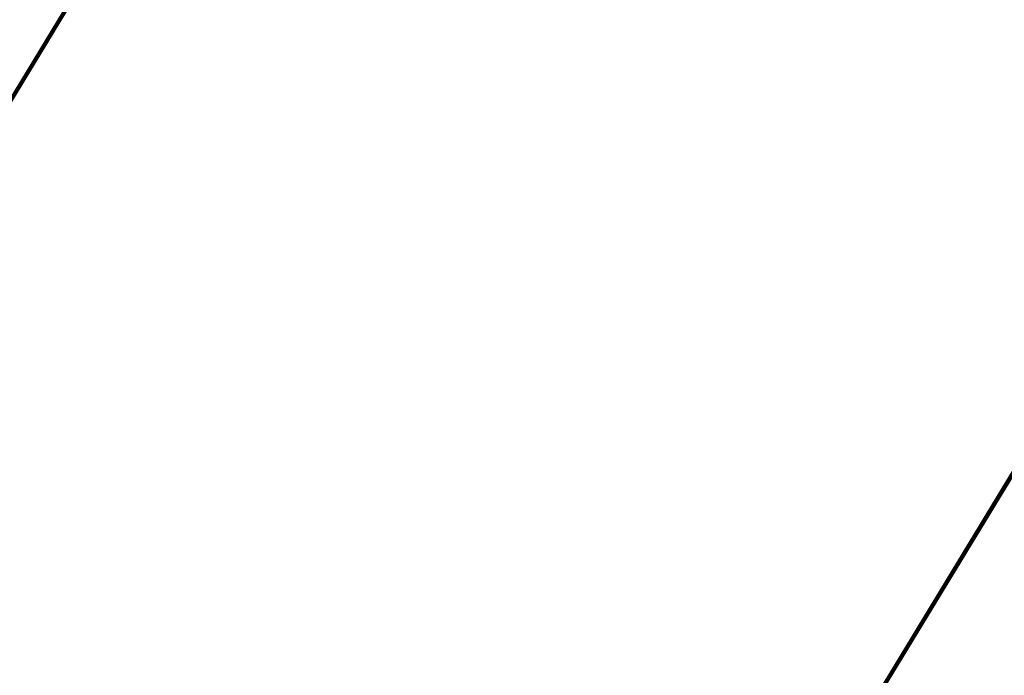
# Model space of a CAD drawing. Header units: metres. Extents: x 97286.9 to 97352.8, y 1513355.9 to 1513441.5.
# Tile 189 of 212: x 97343.7293 to 97343.832, y 1513395.7469 to 1513395.8153. Entities that reach past the tile are written whole.
import ezdxf

# ---------------------------------------------------------------- set-up
doc = ezdxf.new("R2010")
doc.units = ezdxf.units.M
doc.header["$LTSCALE"] = 0.5
doc.header["$MEASUREMENT"] = 0
doc.layers.add('Veg_gangveg', color=9, linetype='Continuous', lineweight=100)
doc.layers.add('Veg_kantstein', color=7, linetype='Continuous', lineweight=100, true_color=0x404040)

msp = doc.modelspace()

# ---------------------------------------------------------------- linework, layer by layer
at = {"layer": 'Veg_gangveg'}
msp.add_polyline3d([(97345.52751, 1513401.21692, 2.48906), (97345.024, 1513400.69494, 2.48776), (97345.0207, 1513400.5594, 2.48806), (97345.07797, 1513400.4935, 2.48852), (97345.33613, 1513400.11641, 2.49097), (97345.3372, 1513400.11437, 2.49098), (97345.33827, 1513400.11234, 2.49099), (97345.51756, 1513398.73813, 2.49859), (97345.4053, 1513398.3934, 2.50021), (97345.27678, 1513398.14397, 2.5012), (97345.07915, 1513397.81878, 2.50235), (97344.94149, 1513397.59226, 2.50319), (97344.5577, 1513396.96074, 2.50633), (97344.44872, 1513396.78141, 2.50751), (97344.03626, 1513396.1027, 2.51309), (97343.51481, 1513395.24466, 2.5227), (97342.99337, 1513394.38662, 2.53518)], dxfattribs=at)
at = {"layer": 'Veg_kantstein'}
for points in [[(97345.89701, 1513401.75705, 2.49001), (97345.43902, 1513401.28226, 2.48906), (97344.93551, 1513400.76028, 2.48776), (97344.93221, 1513400.62474, 2.48806), (97344.98948, 1513400.55884, 2.48852), (97345.24764, 1513400.18175, 2.49097), (97345.24871, 1513400.17971, 2.49098), (97345.24978, 1513400.17768, 2.49099), (97345.42907, 1513398.80347, 2.49859), (97345.31681, 1513398.45874, 2.50021), (97345.18829, 1513398.20932, 2.5012), (97344.99066, 1513397.88412, 2.50235), (97344.853, 1513397.6576, 2.50319), (97344.46921, 1513397.02608, 2.50633), (97344.36023, 1513396.84675, 2.50751), (97343.94777, 1513396.16804, 2.51309), (97343.42632, 1513395.31, 2.5227), (97342.90488, 1513394.45196, 2.53518)], [(97342.90488, 1513394.45196, 2.53518), (97343.42632, 1513395.31, 2.5227), (97343.94777, 1513396.16804, 2.51309), (97344.36023, 1513396.84675, 2.50751), (97344.46921, 1513397.02608, 2.50633), (97344.853, 1513397.6576, 2.50319), (97344.99066, 1513397.88412, 2.50235), (97345.18829, 1513398.20932, 2.5012), (97345.31681, 1513398.45874, 2.50021), (97345.42907, 1513398.80347, 2.49859), (97345.24978, 1513400.17768, 2.49099), (97345.24871, 1513400.17971, 2.49098), (97345.24764, 1513400.18175, 2.49097), (97344.98948, 1513400.55884, 2.48852), (97344.93221, 1513400.62474, 2.48806), (97344.93551, 1513400.76028, 2.48776), (97345.43902, 1513401.28226, 2.48906), (97345.89701, 1513401.75705, 2.49001)], [(97342.99337, 1513394.38662, 2.53518), (97343.51481, 1513395.24466, 2.5227), (97344.03626, 1513396.1027, 2.51309), (97344.44872, 1513396.78141, 2.50751), (97344.5577, 1513396.96074, 2.50633), (97344.94149, 1513397.59226, 2.50319), (97345.07915, 1513397.81878, 2.50235), (97345.27678, 1513398.14397, 2.5012), (97345.4053, 1513398.3934, 2.50021), (97345.51756, 1513398.73813, 2.49859), (97345.33827, 1513400.11234, 2.49099), (97345.3372, 1513400.11437, 2.49098), (97345.33613, 1513400.11641, 2.49097), (97345.07797, 1513400.4935, 2.48852), (97345.0207, 1513400.5594, 2.48806), (97345.024, 1513400.69494, 2.48776), (97345.52751, 1513401.21692, 2.48906)]]:
    msp.add_polyline3d(points, dxfattribs=at)

doc.saveas('drawing.dxf')
